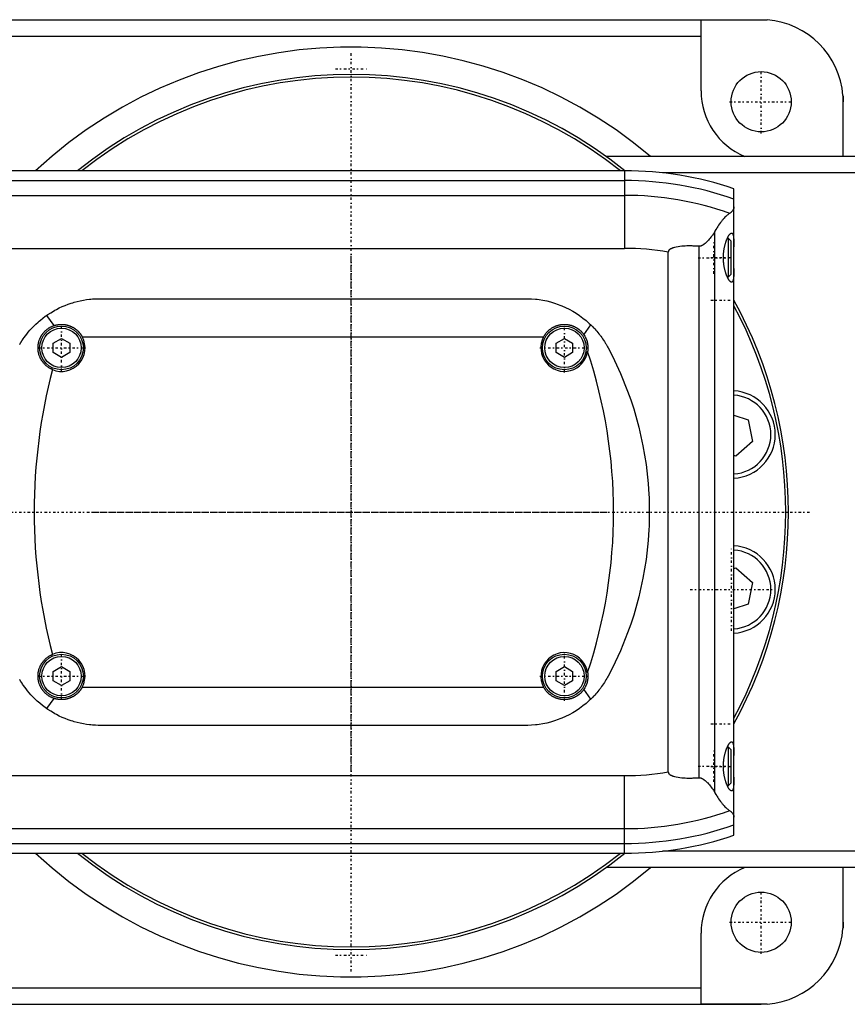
# Model space of a CAD drawing. Extents: x -602 to 168, y -90 to 90.
# Tile 5 of 6: x -61 to 91, y -90 to 90. Entities that reach past the tile are written whole.
import ezdxf

# ---------------------------------------------------------------- set-up
doc = ezdxf.new("R2010")
doc.units = 0
doc.linetypes.add('CENTER', pattern=[1.5, 0.45, -0.5, 0.05, -0.5])
doc.layers.add('AM_0', color=7, linetype='CONTINUOUS')
doc.layers.add('AM_7', color=7, linetype='CENTER')

msp = doc.modelspace()

# ---------------------------------------------------------------- linework, layer by layer
at = {"layer": 'AM_0', "color": 7, "linetype": 'CONTINUOUS'}
for p, q in [((-75, 90), (75, 90)), ((64, 89.96), (76.12, 89.96)), ((64, 77), (64, 89.96)), ((-64, 87), (64, 87)), ((89.96, 76.12), (89.96, 65)), ((90, 65), (90, 75)), ((125, 65), (46.64, 65)), ((50, 62.39), (-340, 62.39)), ((50, 62.39), (50, 48.19)), ((125, 62), (56.95, 62)), ((-340, 60.6), (50, 60.6)), ((-340, 57.89), (50, 57.89)), ((70, -59.1), (70, 59.1)), ((66.48, 51.17), (66.48, -51.17)), ((69, 50), (68.79, 50)), ((69.5, 49.5), (69, 50)), ((69, 43), (69, 50)), ((69.5, 43.5), (69.5, 49.5)), ((-340, 48.19), (50, 48.19)), ((58, -47.52), (58, 47.52)), ((63.58, 48.57), (63.58, -48.57)), ((69, 43), (69.5, 43.5)), ((68.79, 43), (69, 43)), ((-46, 39), (32, 39)), ((-55.72, 35.94), (-54.39, 34.07)), ((42.58, 32.38), (43.84, 34.2)), ((-54.5, 30.87), (-53, 31.73)), ((-54.5, 29.13), (-54.5, 30.87)), ((-53, 31.73), (-51.5, 30.87)), ((-51.5, 30.87), (-51.5, 29.13)), ((-49.19, 32), (35.19, 32)), ((37.5, 30.87), (39, 31.73)), ((37.5, 29.13), (37.5, 30.87)), ((39, 31.73), (40.5, 30.87)), ((40.5, 30.87), (40.5, 29.13)), ((-53, 28.27), (-54.5, 29.13)), ((-51.5, 29.13), (-53, 28.27)), ((39, 28.27), (37.5, 29.13)), ((40.5, 29.13), (39, 28.27)), ((70, 17.7), (72.6, 16.83)), ((72.6, 16.83), (73.41, 12.87)), ((73.41, 12.87), (70.38, 10.19)), ((70.38, 10.19), (70, 10.32)), ((70, -10.32), (70.38, -10.19)), ((70.38, -10.19), (73.41, -12.87)), ((73.41, -12.87), (72.6, -16.83)), ((72.6, -16.83), (70, -17.7)), ((-54.5, -29.13), (-53, -28.27)), ((-53, -28.27), (-51.5, -29.13)), ((37.5, -29.13), (39, -28.27)), ((39, -28.27), (40.5, -29.13)), ((-54.5, -30.87), (-54.5, -29.13)), ((-51.5, -29.13), (-51.5, -30.87)), ((37.5, -30.87), (37.5, -29.13)), ((40.5, -29.13), (40.5, -30.87)), ((-53, -31.73), (-54.5, -30.87)), ((-51.5, -30.87), (-53, -31.73)), ((-49.19, -32), (35.19, -32)), ((39, -31.73), (37.5, -30.87)), ((40.5, -30.87), (39, -31.73)), ((43.84, -34.2), (42.58, -32.38)), ((-54.39, -34.07), (-55.72, -35.94)), ((32, -39), (-46, -39)), ((69, -43), (68.79, -43)), ((69.5, -43.5), (69, -43)), ((69, -50), (69, -43)), ((69.5, -49.5), (69.5, -43.5)), ((-340, -48.19), (50, -48.19)), ((50, -62.39), (50, -48.19)), ((68.79, -50), (69, -50)), ((69, -50), (69.5, -49.5)), ((-340, -57.89), (50, -57.89)), ((-340, -60.6), (50, -60.6)), ((-340, -62.39), (50, -62.39)), ((125, -62), (56.95, -62)), ((125, -65), (46.64, -65)), ((89.96, -65), (89.96, -76.12)), ((90, -75), (90, -65)), ((64, -89.96), (64, -77)), ((-64, -87), (64, -87)), ((-75, -90), (75, -90)), ((76.12, -89.96), (64, -89.96))]:
    msp.add_line(p, q, dxfattribs=at)
for points in [[(75, 90, 0), (75.18, 90, 0), (75.56, 89.99, 0), (75.93, 89.97, 0), (76.12, 89.96, 0)], [(89.96, 76.12, 0), (89.97, 75.93, 0), (89.99, 75.56, 0), (90, 75.18, 0), (90, 75, 0)], [(69.24, 54.6, 0), (69.18, 54.57, 0), (69.06, 54.49, 0), (68.94, 54.39, 0), (68.87, 54.34, 0), (68.8, 54.28, 0), (68.66, 54.16, 0), (68.52, 54.02, 0), (68.37, 53.87, 0), (68.21, 53.71, 0), (68.05, 53.53, 0), (67.97, 53.43, 0), (67.89, 53.34, 0), (67.72, 53.13, 0), (67.56, 52.91, 0), (67.39, 52.68, 0), (67.22, 52.44, 0), (67.05, 52.18, 0), (66.97, 52.04, 0), (66.88, 51.91, 0), (66.72, 51.62, 0), (66.55, 51.33, 0), (66.48, 51.17, 0)], [(70, 55.78, 0), (70, 55.74, 0), (69.99, 55.66, 0), (69.99, 55.58, 0), (69.98, 55.55, 0), (69.97, 55.51, 0), (69.95, 55.44, 0), (69.93, 55.37, 0), (69.9, 55.3, 0), (69.87, 55.23, 0), (69.84, 55.16, 0), (69.82, 55.13, 0), (69.79, 55.1, 0), (69.75, 55.03, 0), (69.7, 54.97, 0), (69.64, 54.91, 0), (69.58, 54.85, 0), (69.51, 54.79, 0), (69.48, 54.76, 0), (69.44, 54.73, 0), (69.37, 54.68, 0), (69.28, 54.63, 0), (69.24, 54.6, 0)], [(66.48, 51.17, 0), (66.4, 51.06, 0), (66.26, 50.84, 0), (66.11, 50.63, 0), (66.03, 50.53, 0), (65.95, 50.43, 0), (65.8, 50.23, 0), (65.65, 50.04, 0), (65.49, 49.85, 0), (65.34, 49.68, 0), (65.19, 49.52, 0), (65.11, 49.44, 0), (65.03, 49.36, 0), (64.88, 49.22, 0), (64.74, 49.09, 0), (64.58, 48.96, 0), (64.49, 48.89, 0), (64.46, 48.88, 0), (64.43, 48.86, 0), (64.42, 48.85, 0), (64.41, 48.84, 0), (64.38, 48.82, 0), (64.35, 48.8, 0), (64.32, 48.78, 0), (64.29, 48.77, 0), (64.26, 48.75, 0), (64.25, 48.74, 0), (64.24, 48.73, 0), (64.21, 48.72, 0), (64.18, 48.7, 0), (64.16, 48.7, 0), (64.15, 48.69, 0), (64.12, 48.68, 0), (64.08, 48.66, 0), (64.07, 48.66, 0), (64.05, 48.65, 0), (64.02, 48.64, 0), (63.99, 48.63, 0), (63.96, 48.62, 0), (63.93, 48.61, 0), (63.9, 48.6, 0), (63.88, 48.59, 0), (63.86, 48.59, 0), (63.83, 48.58, 0), (63.8, 48.58, 0), (63.76, 48.57, 0), (63.73, 48.57, 0), (63.7, 48.57, 0), (63.68, 48.57, 0), (63.66, 48.57, 0), (63.63, 48.57, 0), (63.6, 48.57, 0), (63.58, 48.57, 0)], [(69.59, 42, 0), (69.58, 42, 0), (69.55, 42, 0), (69.52, 42.01, 0), (69.51, 42.02, 0), (69.49, 42.02, 0), (69.46, 42.04, 0), (69.43, 42.06, 0), (69.4, 42.08, 0), (69.37, 42.1, 0), (69.33, 42.13, 0), (69.32, 42.15, 0), (69.3, 42.17, 0), (69.26, 42.2, 0), (69.23, 42.25, 0), (69.19, 42.29, 0), (69.16, 42.34, 0), (69.12, 42.39, 0), (69.1, 42.42, 0), (69.08, 42.45, 0), (69.05, 42.51, 0), (69.01, 42.57, 0), (68.99, 42.6, 0), (68.97, 42.63, 0), (68.93, 42.7, 0), (68.9, 42.77, 0), (68.88, 42.81, 0), (68.86, 42.85, 0), (68.82, 42.92, 0), (68.78, 43, 0), (68.75, 43.09, 0), (68.71, 43.17, 0), (68.68, 43.26, 0), (68.66, 43.3, 0), (68.64, 43.34, 0), (68.61, 43.43, 0), (68.58, 43.53, 0), (68.54, 43.62, 0), (68.51, 43.73, 0), (68.48, 43.83, 0), (68.46, 43.88, 0), (68.45, 43.93, 0), (68.42, 44.04, 0), (68.39, 44.16, 0), (68.36, 44.27, 0), (68.33, 44.39, 0), (68.3, 44.51, 0), (68.29, 44.57, 0), (68.28, 44.63, 0), (68.25, 44.75, 0), (68.23, 44.87, 0), (68.21, 45, 0), (68.19, 45.13, 0), (68.17, 45.26, 0), (68.16, 45.32, 0), (68.15, 45.39, 0), (68.14, 45.52, 0), (68.13, 45.65, 0), (68.12, 45.78, 0), (68.11, 45.91, 0), (68.1, 46.04, 0), (68.1, 46.11, 0), (68.09, 46.17, 0), (68.09, 46.31, 0), (68.09, 46.44, 0), (68.09, 46.5, 0), (68.09, 46.56, 0), (68.09, 46.69, 0), (68.09, 46.83, 0), (68.1, 46.89, 0), (68.1, 46.96, 0), (68.11, 47.09, 0), (68.12, 47.22, 0), (68.13, 47.35, 0), (68.14, 47.48, 0), (68.15, 47.61, 0), (68.16, 47.68, 0), (68.17, 47.74, 0), (68.19, 47.87, 0), (68.21, 48, 0), (68.23, 48.13, 0), (68.25, 48.25, 0), (68.28, 48.37, 0), (68.29, 48.43, 0), (68.3, 48.49, 0), (68.33, 48.61, 0), (68.36, 48.73, 0), (68.39, 48.84, 0), (68.42, 48.96, 0), (68.45, 49.07, 0), (68.46, 49.12, 0), (68.48, 49.17, 0), (68.51, 49.27, 0), (68.54, 49.38, 0), (68.58, 49.47, 0), (68.61, 49.57, 0), (68.64, 49.66, 0), (68.66, 49.7, 0), (68.68, 49.74, 0), (68.71, 49.83, 0), (68.75, 49.91, 0), (68.78, 50, 0), (68.82, 50.08, 0), (68.86, 50.15, 0), (68.88, 50.19, 0), (68.9, 50.23, 0), (68.93, 50.3, 0), (68.97, 50.37, 0), (68.99, 50.4, 0), (69.01, 50.43, 0), (69.05, 50.49, 0), (69.08, 50.55, 0), (69.1, 50.58, 0), (69.12, 50.61, 0), (69.16, 50.66, 0), (69.19, 50.71, 0), (69.23, 50.75, 0), (69.26, 50.8, 0), (69.3, 50.83, 0), (69.32, 50.85, 0), (69.33, 50.87, 0), (69.37, 50.9, 0), (69.4, 50.92, 0), (69.43, 50.94, 0), (69.46, 50.96, 0), (69.49, 50.98, 0), (69.51, 50.98, 0), (69.52, 50.99, 0), (69.55, 51, 0), (69.58, 51, 0), (69.59, 51, 0)], [(69.59, 51, 0), (69.62, 51, 0), (69.67, 50.98, 0), (69.72, 50.95, 0), (69.74, 50.93, 0), (69.76, 50.9, 0), (69.8, 50.83, 0), (69.84, 50.75, 0), (69.87, 50.65, 0), (69.9, 50.53, 0), (69.92, 50.4, 0), (69.93, 50.32, 0), (69.94, 50.25, 0), (69.96, 50.08, 0), (69.97, 49.91, 0), (69.98, 49.73, 0), (69.99, 49.53, 0), (69.99, 49.33, 0), (70, 49.22, 0), (70, 49.1, 0), (70, 48.87, 0), (70, 48.62, 0), (70, 48.5, 0)], [(63.58, 48.57, 0), (63.41, 48.58, 0), (63.07, 48.6, 0), (62.74, 48.62, 0), (62.57, 48.62, 0), (62.4, 48.63, 0), (62.07, 48.63, 0), (61.74, 48.63, 0), (61.42, 48.63, 0), (61.1, 48.62, 0), (60.78, 48.6, 0), (60.62, 48.58, 0), (60.46, 48.57, 0), (60.14, 48.54, 0), (59.8, 48.49, 0), (59.46, 48.43, 0), (59.13, 48.35, 0), (58.95, 48.3, 0), (58.9, 48.28, 0), (58.85, 48.27, 0), (58.82, 48.26, 0), (58.8, 48.25, 0), (58.75, 48.23, 0), (58.69, 48.21, 0), (58.67, 48.2, 0), (58.64, 48.19, 0), (58.59, 48.16, 0), (58.54, 48.14, 0), (58.51, 48.13, 0), (58.49, 48.11, 0), (58.44, 48.09, 0), (58.39, 48.06, 0), (58.34, 48.03, 0), (58.3, 48, 0), (58.25, 47.97, 0), (58.23, 47.95, 0), (58.21, 47.93, 0), (58.19, 47.91, 0), (58.18, 47.9, 0), (58.17, 47.9, 0), (58.17, 47.89, 0), (58.17, 47.89, 0), (58.16, 47.88, 0), (58.15, 47.88, 0), (58.15, 47.87, 0), (58.14, 47.86, 0), (58.13, 47.86, 0), (58.13, 47.85, 0), (58.13, 47.85, 0), (58.12, 47.84, 0), (58.12, 47.83, 0), (58.11, 47.83, 0), (58.11, 47.82, 0), (58.1, 47.81, 0), (58.1, 47.81, 0), (58.09, 47.81, 0), (58.09, 47.8, 0), (58.08, 47.79, 0), (58.08, 47.78, 0), (58.07, 47.78, 0), (58.07, 47.77, 0), (58.07, 47.76, 0), (58.07, 47.76, 0), (58.06, 47.75, 0), (58.06, 47.74, 0), (58.05, 47.73, 0), (58.05, 47.73, 0), (58.04, 47.72, 0), (58.04, 47.71, 0), (58.04, 47.71, 0), (58.04, 47.7, 0), (58.03, 47.69, 0), (58.03, 47.69, 0), (58.03, 47.68, 0), (58.03, 47.67, 0), (58.02, 47.67, 0), (58.02, 47.66, 0), (58.02, 47.66, 0), (58.02, 47.65, 0), (58.02, 47.64, 0), (58.01, 47.63, 0), (58.01, 47.62, 0), (58.01, 47.61, 0), (58.01, 47.61, 0), (58.01, 47.6, 0), (58.01, 47.59, 0), (58, 47.58, 0), (58, 47.57, 0), (58, 47.57, 0), (58, 47.56, 0), (58, 47.55, 0), (58, 47.55, 0), (58, 47.54, 0), (58, 47.53, 0), (58, 47.52, 0)], [(70, 44.5, 0), (70, 44.38, 0), (70, 44.13, 0), (70, 43.9, 0), (70, 43.78, 0), (69.99, 43.67, 0), (69.99, 43.47, 0), (69.98, 43.27, 0), (69.97, 43.09, 0), (69.96, 42.92, 0), (69.94, 42.75, 0), (69.93, 42.68, 0), (69.92, 42.6, 0), (69.9, 42.47, 0), (69.87, 42.35, 0), (69.84, 42.25, 0), (69.8, 42.17, 0), (69.76, 42.1, 0), (69.74, 42.07, 0), (69.72, 42.05, 0), (69.67, 42.02, 0), (69.62, 42, 0), (69.59, 42, 0)], [(-55.72, 35.94, 0), (-55.48, 36.11, 0), (-54.98, 36.44, 0), (-54.46, 36.74, 0), (-54.2, 36.89, 0), (-53.94, 37.03, 0), (-53.41, 37.3, 0), (-52.88, 37.55, 0), (-52.33, 37.78, 0), (-51.78, 37.99, 0), (-51.23, 38.18, 0), (-50.95, 38.26, 0), (-50.68, 38.34, 0), (-50.12, 38.49, 0), (-49.56, 38.62, 0), (-49, 38.73, 0), (-48.45, 38.82, 0), (-47.89, 38.89, 0), (-47.62, 38.92, 0), (-47.34, 38.95, 0), (-46.8, 38.98, 0), (-46.27, 39, 0), (-46, 39, 0)], [(32, 39, 0), (32.33, 39, 0), (33, 38.97, 0), (33.69, 38.92, 0), (34.03, 38.88, 0), (34.38, 38.83, 0), (35.07, 38.72, 0), (35.77, 38.58, 0), (36.46, 38.4, 0), (37.16, 38.2, 0), (37.85, 37.96, 0), (38.19, 37.83, 0), (38.53, 37.7, 0), (39.21, 37.4, 0), (39.87, 37.07, 0), (40.52, 36.71, 0), (41.16, 36.32, 0), (41.78, 35.91, 0), (42.08, 35.69, 0), (42.38, 35.46, 0), (42.96, 34.99, 0), (43.55, 34.48, 0), (43.84, 34.2, 0)], [(-60.65, 30.62, 0), (-60.65, 30.62, 0), (-60.65, 30.62, 0), (-60.65, 30.63, 0), (-60.64, 30.63, 0), (-60.64, 30.64, 0), (-60.64, 30.65, 0), (-60.63, 30.66, 0), (-60.62, 30.68, 0), (-60.61, 30.7, 0), (-60.59, 30.72, 0), (-60.59, 30.73, 0), (-60.58, 30.74, 0), (-60.57, 30.76, 0), (-60.55, 30.79, 0), (-60.53, 30.82, 0), (-60.52, 30.85, 0), (-60.5, 30.88, 0), (-60.49, 30.9, 0), (-60.48, 30.91, 0), (-60.45, 30.95, 0), (-60.43, 30.98, 0), (-60.42, 31, 0), (-60.41, 31.02, 0), (-60.39, 31.06, 0), (-60.36, 31.09, 0), (-60.35, 31.11, 0), (-60.34, 31.13, 0), (-60.31, 31.17, 0), (-60.29, 31.21, 0), (-60.26, 31.26, 0), (-60.23, 31.3, 0), (-60.2, 31.34, 0), (-60.19, 31.36, 0), (-60.17, 31.39, 0), (-60.14, 31.43, 0), (-60.11, 31.48, 0), (-60.01, 31.64, 0), (-59.81, 31.91, 0), (-59.59, 32.21, 0), (-59.35, 32.53, 0), (-59.21, 32.7, 0), (-59.07, 32.87, 0), (-58.77, 33.22, 0), (-58.43, 33.59, 0), (-58.07, 33.97, 0), (-57.69, 34.35, 0), (-57.28, 34.72, 0), (-57.07, 34.9, 0), (-56.86, 35.08, 0), (-56.41, 35.44, 0), (-55.96, 35.78, 0), (-55.72, 35.94, 0)], [(-54.39, 34.07, 0), (-54.36, 34.08, 0), (-54.31, 34.1, 0), (-54.26, 34.11, 0), (-54.23, 34.12, 0), (-54.2, 34.13, 0), (-54.15, 34.14, 0), (-54.09, 34.16, 0), (-54.03, 34.17, 0), (-53.98, 34.19, 0), (-53.92, 34.2, 0), (-53.9, 34.21, 0), (-53.87, 34.21, 0), (-53.81, 34.22, 0), (-53.76, 34.23, 0), (-53.7, 34.24, 0), (-53.64, 34.25, 0), (-53.59, 34.26, 0), (-53.56, 34.26, 0), (-53.53, 34.27, 0), (-53.48, 34.27, 0), (-53.42, 34.28, 0), (-53.39, 34.28, 0), (-53.37, 34.28, 0), (-53.31, 34.29, 0), (-53.25, 34.29, 0), (-53.23, 34.29, 0), (-53.2, 34.3, 0), (-53.14, 34.3, 0), (-53.09, 34.3, 0), (-53.03, 34.3, 0), (-52.98, 34.3, 0), (-52.93, 34.3, 0), (-52.9, 34.3, 0), (-52.87, 34.3, 0), (-52.82, 34.3, 0), (-52.76, 34.29, 0), (-52.7, 34.29, 0), (-52.65, 34.29, 0), (-52.59, 34.28, 0), (-52.57, 34.28, 0), (-52.54, 34.28, 0), (-52.48, 34.27, 0), (-52.43, 34.26, 0), (-52.37, 34.25, 0), (-52.31, 34.25, 0), (-52.26, 34.24, 0), (-52.23, 34.23, 0), (-52.2, 34.23, 0), (-52.15, 34.21, 0), (-52.09, 34.2, 0), (-52.04, 34.19, 0), (-51.98, 34.18, 0), (-51.92, 34.16, 0), (-51.9, 34.16, 0), (-51.87, 34.15, 0), (-51.81, 34.13, 0), (-51.76, 34.12, 0), (-51.7, 34.1, 0), (-51.65, 34.08, 0), (-51.6, 34.06, 0), (-51.57, 34.05, 0), (-51.54, 34.05, 0), (-51.49, 34.03, 0), (-51.43, 34, 0), (-51.41, 33.99, 0), (-51.38, 33.98, 0), (-51.33, 33.96, 0), (-51.28, 33.94, 0), (-51.25, 33.93, 0), (-51.22, 33.92, 0), (-51.17, 33.89, 0), (-51.12, 33.87, 0), (-51.07, 33.84, 0), (-51.02, 33.82, 0), (-50.97, 33.79, 0), (-50.94, 33.77, 0), (-50.92, 33.76, 0), (-50.87, 33.73, 0), (-50.82, 33.7, 0), (-50.77, 33.68, 0), (-50.72, 33.65, 0), (-50.67, 33.61, 0), (-50.65, 33.6, 0), (-50.62, 33.58, 0), (-50.58, 33.55, 0), (-50.53, 33.52, 0), (-50.48, 33.49, 0), (-50.44, 33.45, 0), (-50.39, 33.42, 0), (-50.37, 33.4, 0), (-50.35, 33.39, 0), (-50.31, 33.35, 0), (-50.26, 33.32, 0), (-50.22, 33.28, 0), (-50.18, 33.24, 0), (-50.14, 33.21, 0), (-50.12, 33.19, 0), (-50.09, 33.17, 0), (-50.05, 33.13, 0), (-50.01, 33.09, 0), (-49.98, 33.06, 0), (-49.94, 33.02, 0), (-49.9, 32.98, 0), (-49.88, 32.96, 0), (-49.86, 32.94, 0), (-49.82, 32.9, 0), (-49.79, 32.86, 0), (-49.77, 32.84, 0), (-49.75, 32.82, 0), (-49.72, 32.77, 0), (-49.68, 32.73, 0), (-49.66, 32.71, 0), (-49.64, 32.69, 0), (-49.61, 32.64, 0), (-49.58, 32.6, 0), (-49.54, 32.56, 0), (-49.51, 32.51, 0), (-49.48, 32.46, 0), (-49.46, 32.44, 0), (-49.44, 32.42, 0), (-49.41, 32.37, 0), (-49.38, 32.32, 0), (-49.35, 32.27, 0), (-49.32, 32.22, 0), (-49.29, 32.18, 0), (-49.28, 32.15, 0), (-49.26, 32.13, 0), (-49.23, 32.08, 0), (-49.21, 32.03, 0), (-49.19, 32, 0)], [(35.19, 32, 0), (35.21, 32.04, 0), (35.25, 32.11, 0), (35.3, 32.18, 0), (35.32, 32.22, 0), (35.34, 32.25, 0), (35.38, 32.33, 0), (35.43, 32.4, 0), (35.48, 32.46, 0), (35.52, 32.53, 0), (35.57, 32.6, 0), (35.6, 32.63, 0), (35.62, 32.66, 0), (35.67, 32.73, 0), (35.73, 32.79, 0), (35.78, 32.85, 0), (35.83, 32.91, 0), (35.89, 32.97, 0), (35.92, 33, 0), (35.94, 33.03, 0), (36, 33.08, 0), (36.06, 33.14, 0), (36.09, 33.16, 0), (36.12, 33.19, 0), (36.18, 33.25, 0), (36.24, 33.3, 0), (36.27, 33.32, 0), (36.3, 33.35, 0), (36.37, 33.4, 0), (36.43, 33.45, 0), (36.5, 33.5, 0), (36.57, 33.55, 0), (36.64, 33.59, 0), (36.67, 33.62, 0), (36.71, 33.64, 0), (36.78, 33.68, 0), (36.85, 33.72, 0), (36.92, 33.77, 0), (37, 33.8, 0), (37.07, 33.84, 0), (37.11, 33.86, 0), (37.15, 33.88, 0), (37.22, 33.92, 0), (37.3, 33.95, 0), (37.38, 33.98, 0), (37.46, 34.01, 0), (37.53, 34.04, 0), (37.57, 34.06, 0), (37.61, 34.07, 0), (37.69, 34.1, 0), (37.77, 34.12, 0), (37.85, 34.14, 0), (37.93, 34.17, 0), (38.02, 34.19, 0), (38.06, 34.2, 0), (38.1, 34.2, 0), (38.18, 34.22, 0), (38.26, 34.24, 0), (38.34, 34.25, 0), (38.42, 34.26, 0), (38.51, 34.27, 0), (38.55, 34.28, 0), (38.59, 34.28, 0), (38.67, 34.29, 0), (38.75, 34.29, 0), (38.79, 34.29, 0), (38.83, 34.3, 0), (38.91, 34.3, 0), (38.99, 34.3, 0), (39.03, 34.3, 0), (39.07, 34.3, 0), (39.15, 34.3, 0), (39.23, 34.29, 0), (39.31, 34.29, 0), (39.39, 34.28, 0), (39.48, 34.27, 0), (39.52, 34.27, 0), (39.56, 34.26, 0), (39.64, 34.25, 0), (39.72, 34.24, 0), (39.8, 34.22, 0), (39.88, 34.21, 0), (39.97, 34.19, 0), (40.01, 34.18, 0), (40.05, 34.17, 0), (40.13, 34.15, 0), (40.21, 34.13, 0), (40.29, 34.1, 0), (40.37, 34.08, 0), (40.45, 34.05, 0), (40.49, 34.03, 0), (40.53, 34.02, 0), (40.61, 33.99, 0), (40.68, 33.96, 0), (40.76, 33.92, 0), (40.84, 33.89, 0), (40.91, 33.85, 0), (40.95, 33.83, 0), (40.99, 33.81, 0), (41.06, 33.77, 0), (41.13, 33.73, 0), (41.21, 33.69, 0), (41.28, 33.65, 0), (41.35, 33.6, 0), (41.38, 33.58, 0), (41.42, 33.56, 0), (41.48, 33.51, 0), (41.55, 33.46, 0), (41.58, 33.44, 0), (41.62, 33.41, 0), (41.68, 33.36, 0), (41.75, 33.31, 0), (41.78, 33.28, 0), (41.81, 33.26, 0), (41.87, 33.2, 0), (41.93, 33.15, 0), (41.99, 33.09, 0), (42.04, 33.04, 0), (42.1, 32.98, 0), (42.13, 32.95, 0), (42.15, 32.92, 0), (42.21, 32.86, 0), (42.26, 32.8, 0), (42.31, 32.74, 0), (42.36, 32.68, 0), (42.42, 32.61, 0), (42.44, 32.58, 0), (42.46, 32.55, 0), (42.51, 32.48, 0), (42.56, 32.41, 0), (42.58, 32.38, 0)], [(-54.66, 26.03, 0), (-54.7, 26.05, 0), (-54.79, 26.09, 0), (-54.88, 26.13, 0), (-54.92, 26.15, 0), (-54.97, 26.18, 0), (-55.05, 26.22, 0), (-55.14, 26.27, 0), (-55.22, 26.32, 0), (-55.31, 26.37, 0), (-55.39, 26.42, 0), (-55.43, 26.45, 0), (-55.47, 26.48, 0), (-55.55, 26.54, 0), (-55.63, 26.59, 0), (-55.7, 26.66, 0), (-55.78, 26.72, 0), (-55.85, 26.78, 0), (-55.89, 26.81, 0), (-55.92, 26.84, 0), (-55.99, 26.91, 0), (-56.06, 26.98, 0), (-56.09, 27.01, 0), (-56.13, 27.05, 0), (-56.19, 27.12, 0), (-56.26, 27.19, 0), (-56.29, 27.23, 0), (-56.32, 27.26, 0), (-56.38, 27.34, 0), (-56.44, 27.41, 0), (-56.49, 27.49, 0), (-56.55, 27.57, 0), (-56.6, 27.65, 0), (-56.63, 27.69, 0), (-56.65, 27.73, 0), (-56.7, 27.81, 0), (-56.75, 27.89, 0), (-56.79, 27.98, 0), (-56.84, 28.06, 0), (-56.88, 28.14, 0), (-56.9, 28.19, 0), (-56.92, 28.23, 0), (-56.96, 28.32, 0), (-56.99, 28.41, 0), (-57.03, 28.49, 0), (-57.06, 28.58, 0), (-57.09, 28.67, 0), (-57.1, 28.72, 0), (-57.12, 28.76, 0), (-57.15, 28.86, 0), (-57.17, 28.95, 0), (-57.19, 29.04, 0), (-57.21, 29.13, 0), (-57.23, 29.23, 0), (-57.24, 29.27, 0), (-57.25, 29.32, 0), (-57.26, 29.42, 0), (-57.27, 29.51, 0), (-57.28, 29.61, 0), (-57.29, 29.7, 0), (-57.3, 29.8, 0), (-57.3, 29.85, 0), (-57.3, 29.89, 0), (-57.3, 29.99, 0), (-57.3, 30.09, 0), (-57.3, 30.14, 0), (-57.3, 30.18, 0), (-57.29, 30.28, 0), (-57.28, 30.38, 0), (-57.28, 30.43, 0), (-57.27, 30.48, 0), (-57.26, 30.57, 0), (-57.25, 30.67, 0), (-57.23, 30.77, 0), (-57.21, 30.86, 0), (-57.19, 30.96, 0), (-57.18, 31.01, 0), (-57.17, 31.05, 0), (-57.14, 31.15, 0), (-57.12, 31.24, 0), (-57.09, 31.33, 0), (-57.06, 31.43, 0), (-57.02, 31.52, 0), (-57.01, 31.56, 0), (-56.99, 31.61, 0), (-56.95, 31.7, 0), (-56.91, 31.79, 0), (-56.87, 31.87, 0), (-56.83, 31.96, 0), (-56.78, 32.05, 0), (-56.76, 32.09, 0), (-56.73, 32.13, 0), (-56.68, 32.22, 0), (-56.63, 32.3, 0), (-56.58, 32.38, 0), (-56.53, 32.46, 0), (-56.47, 32.54, 0), (-56.44, 32.58, 0), (-56.41, 32.62, 0), (-56.35, 32.69, 0), (-56.29, 32.77, 0), (-56.23, 32.84, 0), (-56.17, 32.91, 0), (-56.1, 32.98, 0), (-56.07, 33.01, 0), (-56.03, 33.05, 0), (-55.97, 33.11, 0), (-55.9, 33.18, 0), (-55.86, 33.21, 0), (-55.82, 33.24, 0), (-55.75, 33.3, 0), (-55.68, 33.36, 0), (-55.64, 33.39, 0), (-55.6, 33.42, 0), (-55.53, 33.48, 0), (-55.45, 33.53, 0), (-55.37, 33.59, 0), (-55.29, 33.64, 0), (-55.21, 33.69, 0), (-55.17, 33.71, 0), (-55.13, 33.74, 0), (-55.05, 33.78, 0), (-54.96, 33.83, 0), (-54.88, 33.87, 0), (-54.79, 33.91, 0), (-54.7, 33.95, 0), (-54.66, 33.97, 0), (-54.62, 33.99, 0), (-54.53, 34.02, 0), (-54.44, 34.05, 0), (-54.39, 34.07, 0)], [(43.84, 34.2, 0), (43.95, 34.1, 0), (44.15, 33.89, 0), (44.35, 33.68, 0), (44.45, 33.58, 0), (44.55, 33.47, 0), (44.74, 33.26, 0), (44.93, 33.04, 0), (45.12, 32.82, 0), (45.3, 32.59, 0), (45.48, 32.36, 0), (45.57, 32.25, 0), (45.65, 32.13, 0), (45.82, 31.9, 0), (45.99, 31.66, 0), (46.15, 31.42, 0), (46.31, 31.17, 0), (46.47, 30.93, 0), (46.54, 30.8, 0), (46.62, 30.68, 0), (46.76, 30.43, 0), (46.91, 30.17, 0), (46.98, 30.04, 0)], [(42.58, 32.38, 0), (42.63, 32.3, 0), (42.72, 32.15, 0), (42.81, 32, 0), (42.85, 31.92, 0), (42.89, 31.84, 0), (42.96, 31.68, 0), (43.03, 31.51, 0), (43.08, 31.35, 0), (43.14, 31.18, 0), (43.18, 31.01, 0), (43.2, 30.92, 0), (43.22, 30.84, 0), (43.25, 30.66, 0), (43.27, 30.49, 0), (43.29, 30.31, 0), (43.3, 30.13, 0), (43.3, 29.96, 0), (43.3, 29.87, 0), (43.29, 29.78, 0), (43.28, 29.61, 0), (43.26, 29.43, 0), (43.25, 29.34, 0)], [(46.98, 30.04, 0), (47.78, 28.5, 0), (49.26, 25.34, 0), (50.56, 22.12, 0), (51.14, 20.48, 0), (51.68, 18.83, 0), (52.61, 15.49, 0), (53.37, 12.11, 0), (53.94, 8.69, 0), (54.32, 5.23, 0), (54.45, 3.2, 0), (54.48, 2.63, 0), (54.5, 2.05, 0), (54.51, 1.76, 0), (54.52, 1.47, 0), (54.53, 0.89, 0), (54.53, 0.31, 0), (54.53, 0.02, 0), (54.53, -0.27, 0), (54.53, -0.86, 0), (54.52, -1.44, 0), (54.51, -1.73, 0), (54.5, -2.02, 0), (54.48, -2.6, 0), (54.45, -3.18, 0), (54.32, -5.21, 0), (53.94, -8.67, 0), (53.37, -12.1, 0), (52.62, -15.49, 0), (51.68, -18.83, 0), (51.14, -20.48, 0), (50.56, -22.12, 0), (49.26, -25.35, 0), (47.78, -28.5, 0), (46.98, -30.04, 0)], [(-54.39, -34.07, 0), (-54.44, -34.05, 0), (-54.53, -34.02, 0), (-54.62, -33.99, 0), (-54.66, -33.97, 0), (-54.7, -33.95, 0), (-54.79, -33.91, 0), (-54.88, -33.87, 0), (-54.96, -33.83, 0), (-55.05, -33.78, 0), (-55.13, -33.74, 0), (-55.17, -33.71, 0), (-55.21, -33.69, 0), (-55.29, -33.64, 0), (-55.37, -33.59, 0), (-55.45, -33.53, 0), (-55.53, -33.48, 0), (-55.6, -33.42, 0), (-55.64, -33.39, 0), (-55.68, -33.36, 0), (-55.75, -33.3, 0), (-55.82, -33.24, 0), (-55.86, -33.21, 0), (-55.9, -33.18, 0), (-55.96, -33.11, 0), (-56.03, -33.05, 0), (-56.07, -33.01, 0), (-56.1, -32.98, 0), (-56.17, -32.91, 0), (-56.23, -32.84, 0), (-56.29, -32.77, 0), (-56.35, -32.69, 0), (-56.41, -32.62, 0), (-56.44, -32.58, 0), (-56.47, -32.54, 0), (-56.53, -32.46, 0), (-56.58, -32.38, 0), (-56.63, -32.3, 0), (-56.69, -32.22, 0), (-56.73, -32.13, 0), (-56.76, -32.09, 0), (-56.78, -32.05, 0), (-56.83, -31.96, 0), (-56.87, -31.87, 0), (-56.91, -31.79, 0), (-56.95, -31.7, 0), (-56.99, -31.61, 0), (-57.01, -31.56, 0), (-57.02, -31.52, 0), (-57.06, -31.43, 0), (-57.09, -31.33, 0), (-57.12, -31.24, 0), (-57.14, -31.14, 0), (-57.17, -31.05, 0), (-57.18, -31, 0), (-57.19, -30.95, 0), (-57.21, -30.86, 0), (-57.23, -30.76, 0), (-57.25, -30.67, 0), (-57.26, -30.57, 0), (-57.27, -30.47, 0), (-57.28, -30.43, 0), (-57.28, -30.38, 0), (-57.29, -30.28, 0), (-57.3, -30.18, 0), (-57.3, -30.14, 0), (-57.3, -30.09, 0), (-57.3, -29.99, 0), (-57.3, -29.9, 0), (-57.3, -29.85, 0), (-57.3, -29.8, 0), (-57.29, -29.7, 0), (-57.28, -29.61, 0), (-57.27, -29.51, 0), (-57.26, -29.42, 0), (-57.25, -29.32, 0), (-57.24, -29.27, 0), (-57.23, -29.23, 0), (-57.21, -29.13, 0), (-57.19, -29.04, 0), (-57.17, -28.95, 0), (-57.14, -28.86, 0), (-57.12, -28.76, 0), (-57.1, -28.72, 0), (-57.09, -28.67, 0), (-57.06, -28.58, 0), (-57.03, -28.49, 0), (-56.99, -28.41, 0), (-56.96, -28.32, 0), (-56.92, -28.23, 0), (-56.9, -28.19, 0), (-56.88, -28.14, 0), (-56.84, -28.06, 0), (-56.79, -27.98, 0), (-56.75, -27.89, 0), (-56.7, -27.81, 0), (-56.65, -27.73, 0), (-56.63, -27.69, 0), (-56.6, -27.65, 0), (-56.55, -27.57, 0), (-56.49, -27.49, 0), (-56.44, -27.41, 0), (-56.38, -27.34, 0), (-56.32, -27.26, 0), (-56.29, -27.23, 0), (-56.26, -27.19, 0), (-56.19, -27.12, 0), (-56.13, -27.05, 0), (-56.09, -27.01, 0), (-56.06, -26.98, 0), (-55.99, -26.91, 0), (-55.92, -26.84, 0), (-55.89, -26.81, 0), (-55.85, -26.78, 0), (-55.78, -26.72, 0), (-55.7, -26.65, 0), (-55.63, -26.59, 0), (-55.55, -26.54, 0), (-55.47, -26.48, 0), (-55.43, -26.45, 0), (-55.39, -26.42, 0), (-55.31, -26.37, 0), (-55.22, -26.32, 0), (-55.14, -26.27, 0), (-55.05, -26.22, 0), (-54.97, -26.18, 0), (-54.92, -26.15, 0), (-54.88, -26.13, 0), (-54.79, -26.09, 0), (-54.7, -26.05, 0), (-54.66, -26.03, 0)], [(43.25, -29.34, 0), (43.26, -29.43, 0), (43.28, -29.61, 0), (43.29, -29.78, 0), (43.3, -29.87, 0), (43.3, -29.96, 0), (43.3, -30.13, 0), (43.29, -30.31, 0), (43.27, -30.49, 0), (43.25, -30.66, 0), (43.22, -30.83, 0), (43.2, -30.92, 0), (43.18, -31.01, 0), (43.14, -31.18, 0), (43.08, -31.35, 0), (43.03, -31.51, 0), (42.96, -31.68, 0), (42.89, -31.84, 0), (42.85, -31.92, 0), (42.81, -32, 0), (42.72, -32.15, 0), (42.63, -32.3, 0), (42.58, -32.38, 0)], [(46.98, -30.04, 0), (46.91, -30.17, 0), (46.76, -30.43, 0), (46.61, -30.68, 0), (46.54, -30.81, 0), (46.46, -30.94, 0), (46.31, -31.18, 0), (46.15, -31.43, 0), (45.98, -31.67, 0), (45.81, -31.91, 0), (45.64, -32.14, 0), (45.56, -32.26, 0), (45.47, -32.37, 0), (45.29, -32.6, 0), (45.11, -32.82, 0), (44.92, -33.05, 0), (44.73, -33.26, 0), (44.54, -33.48, 0), (44.44, -33.58, 0), (44.35, -33.69, 0), (44.15, -33.89, 0), (43.94, -34.1, 0), (43.84, -34.2, 0)], [(-55.72, -35.94, 0), (-55.99, -35.76, 0), (-56.5, -35.37, 0), (-56.99, -34.97, 0), (-57.22, -34.77, 0), (-57.44, -34.57, 0), (-57.86, -34.18, 0), (-58.25, -33.78, 0), (-58.61, -33.4, 0), (-58.93, -33.03, 0), (-59.22, -32.68, 0), (-59.36, -32.52, 0), (-59.48, -32.35, 0), (-59.72, -32.04, 0), (-59.93, -31.74, 0), (-60.12, -31.47, 0), (-60.22, -31.32, 0), (-60.25, -31.28, 0), (-60.27, -31.24, 0), (-60.28, -31.22, 0), (-60.3, -31.2, 0), (-60.32, -31.16, 0), (-60.34, -31.12, 0), (-60.37, -31.09, 0), (-60.39, -31.05, 0), (-60.41, -31.02, 0), (-60.42, -31, 0), (-60.43, -30.99, 0), (-60.45, -30.96, 0), (-60.47, -30.93, 0), (-60.48, -30.91, 0), (-60.48, -30.9, 0), (-60.5, -30.87, 0), (-60.52, -30.84, 0), (-60.53, -30.83, 0), (-60.53, -30.82, 0), (-60.55, -30.79, 0), (-60.56, -30.77, 0), (-60.58, -30.75, 0), (-60.59, -30.73, 0), (-60.6, -30.71, 0), (-60.6, -30.7, 0), (-60.61, -30.69, 0), (-60.62, -30.68, 0), (-60.63, -30.66, 0), (-60.63, -30.65, 0), (-60.64, -30.64, 0), (-60.64, -30.63, 0), (-60.65, -30.63, 0), (-60.65, -30.63, 0), (-60.65, -30.62, 0), (-60.65, -30.62, 0), (-60.65, -30.62, 0)], [(-49.19, -32, 0), (-49.21, -32.03, 0), (-49.23, -32.08, 0), (-49.26, -32.13, 0), (-49.28, -32.15, 0), (-49.29, -32.18, 0), (-49.32, -32.22, 0), (-49.35, -32.27, 0), (-49.38, -32.32, 0), (-49.41, -32.37, 0), (-49.44, -32.42, 0), (-49.46, -32.44, 0), (-49.48, -32.46, 0), (-49.51, -32.51, 0), (-49.54, -32.56, 0), (-49.58, -32.6, 0), (-49.61, -32.64, 0), (-49.64, -32.69, 0), (-49.66, -32.71, 0), (-49.68, -32.73, 0), (-49.72, -32.77, 0), (-49.75, -32.82, 0), (-49.77, -32.84, 0), (-49.79, -32.86, 0), (-49.82, -32.9, 0), (-49.86, -32.94, 0), (-49.88, -32.96, 0), (-49.9, -32.98, 0), (-49.94, -33.02, 0), (-49.98, -33.06, 0), (-50.01, -33.09, 0), (-50.05, -33.13, 0), (-50.09, -33.17, 0), (-50.12, -33.19, 0), (-50.14, -33.21, 0), (-50.18, -33.24, 0), (-50.22, -33.28, 0), (-50.26, -33.32, 0), (-50.31, -33.35, 0), (-50.35, -33.39, 0), (-50.37, -33.4, 0), (-50.39, -33.42, 0), (-50.44, -33.45, 0), (-50.48, -33.49, 0), (-50.53, -33.52, 0), (-50.58, -33.55, 0), (-50.62, -33.58, 0), (-50.65, -33.6, 0), (-50.67, -33.61, 0), (-50.72, -33.65, 0), (-50.77, -33.68, 0), (-50.82, -33.7, 0), (-50.87, -33.73, 0), (-50.92, -33.76, 0), (-50.94, -33.77, 0), (-50.97, -33.79, 0), (-51.02, -33.82, 0), (-51.07, -33.84, 0), (-51.12, -33.87, 0), (-51.17, -33.89, 0), (-51.22, -33.92, 0), (-51.25, -33.93, 0), (-51.28, -33.94, 0), (-51.33, -33.96, 0), (-51.38, -33.98, 0), (-51.41, -33.99, 0), (-51.43, -34, 0), (-51.49, -34.03, 0), (-51.54, -34.05, 0), (-51.57, -34.05, 0), (-51.6, -34.06, 0), (-51.65, -34.08, 0), (-51.7, -34.1, 0), (-51.76, -34.12, 0), (-51.81, -34.13, 0), (-51.87, -34.15, 0), (-51.9, -34.16, 0), (-51.92, -34.16, 0), (-51.98, -34.18, 0), (-52.04, -34.19, 0), (-52.09, -34.2, 0), (-52.15, -34.21, 0), (-52.2, -34.23, 0), (-52.23, -34.23, 0), (-52.26, -34.24, 0), (-52.31, -34.25, 0), (-52.37, -34.25, 0), (-52.43, -34.26, 0), (-52.48, -34.27, 0), (-52.54, -34.28, 0), (-52.57, -34.28, 0), (-52.59, -34.28, 0), (-52.65, -34.29, 0), (-52.7, -34.29, 0), (-52.76, -34.29, 0), (-52.82, -34.3, 0), (-52.87, -34.3, 0), (-52.9, -34.3, 0), (-52.93, -34.3, 0), (-52.98, -34.3, 0), (-53.03, -34.3, 0), (-53.09, -34.3, 0), (-53.14, -34.3, 0), (-53.2, -34.3, 0), (-53.23, -34.29, 0), (-53.25, -34.29, 0), (-53.31, -34.29, 0), (-53.37, -34.28, 0), (-53.39, -34.28, 0), (-53.42, -34.28, 0), (-53.48, -34.27, 0), (-53.53, -34.27, 0), (-53.56, -34.26, 0), (-53.59, -34.26, 0), (-53.64, -34.25, 0), (-53.7, -34.24, 0), (-53.76, -34.23, 0), (-53.81, -34.22, 0), (-53.87, -34.21, 0), (-53.9, -34.21, 0), (-53.92, -34.2, 0), (-53.98, -34.19, 0), (-54.03, -34.17, 0), (-54.09, -34.16, 0), (-54.15, -34.14, 0), (-54.2, -34.13, 0), (-54.23, -34.12, 0), (-54.26, -34.11, 0), (-54.31, -34.1, 0), (-54.36, -34.08, 0), (-54.39, -34.07, 0)], [(42.58, -32.38, 0), (42.56, -32.41, 0), (42.51, -32.48, 0), (42.46, -32.55, 0), (42.44, -32.58, 0), (42.42, -32.61, 0), (42.36, -32.68, 0), (42.31, -32.74, 0), (42.26, -32.8, 0), (42.21, -32.86, 0), (42.15, -32.92, 0), (42.13, -32.95, 0), (42.1, -32.98, 0), (42.04, -33.04, 0), (41.99, -33.09, 0), (41.93, -33.15, 0), (41.87, -33.2, 0), (41.81, -33.26, 0), (41.78, -33.28, 0), (41.75, -33.31, 0), (41.68, -33.36, 0), (41.62, -33.41, 0), (41.58, -33.44, 0), (41.55, -33.46, 0), (41.48, -33.51, 0), (41.42, -33.56, 0), (41.38, -33.58, 0), (41.35, -33.6, 0), (41.28, -33.65, 0), (41.21, -33.69, 0), (41.13, -33.73, 0), (41.06, -33.77, 0), (40.99, -33.81, 0), (40.95, -33.83, 0), (40.91, -33.85, 0), (40.84, -33.89, 0), (40.76, -33.92, 0), (40.68, -33.96, 0), (40.61, -33.99, 0), (40.53, -34.02, 0), (40.49, -34.03, 0), (40.45, -34.05, 0), (40.37, -34.08, 0), (40.29, -34.1, 0), (40.21, -34.13, 0), (40.13, -34.15, 0), (40.05, -34.17, 0), (40.01, -34.18, 0), (39.97, -34.19, 0), (39.88, -34.21, 0), (39.8, -34.22, 0), (39.72, -34.24, 0), (39.64, -34.25, 0), (39.56, -34.26, 0), (39.52, -34.27, 0), (39.48, -34.27, 0), (39.39, -34.28, 0), (39.31, -34.29, 0), (39.23, -34.29, 0), (39.15, -34.3, 0), (39.07, -34.3, 0), (39.03, -34.3, 0), (38.99, -34.3, 0), (38.91, -34.3, 0), (38.83, -34.3, 0), (38.79, -34.29, 0), (38.75, -34.29, 0), (38.67, -34.29, 0), (38.59, -34.28, 0), (38.55, -34.28, 0), (38.51, -34.27, 0), (38.42, -34.26, 0), (38.34, -34.25, 0), (38.26, -34.24, 0), (38.18, -34.22, 0), (38.1, -34.2, 0), (38.06, -34.2, 0), (38.02, -34.19, 0), (37.93, -34.17, 0), (37.85, -34.14, 0), (37.77, -34.12, 0), (37.69, -34.1, 0), (37.61, -34.07, 0), (37.57, -34.06, 0), (37.53, -34.04, 0), (37.46, -34.01, 0), (37.38, -33.98, 0), (37.3, -33.95, 0), (37.22, -33.92, 0), (37.15, -33.88, 0), (37.11, -33.86, 0), (37.07, -33.84, 0), (37, -33.8, 0), (36.92, -33.77, 0), (36.85, -33.72, 0), (36.78, -33.68, 0), (36.71, -33.64, 0), (36.67, -33.62, 0), (36.64, -33.59, 0), (36.57, -33.55, 0), (36.5, -33.5, 0), (36.43, -33.45, 0), (36.37, -33.4, 0), (36.3, -33.35, 0), (36.27, -33.32, 0), (36.24, -33.3, 0), (36.18, -33.25, 0), (36.12, -33.19, 0), (36.09, -33.16, 0), (36.06, -33.14, 0), (36, -33.08, 0), (35.94, -33.03, 0), (35.92, -33, 0), (35.89, -32.97, 0), (35.83, -32.91, 0), (35.78, -32.85, 0), (35.73, -32.79, 0), (35.67, -32.73, 0), (35.62, -32.66, 0), (35.6, -32.63, 0), (35.57, -32.6, 0), (35.52, -32.53, 0), (35.48, -32.46, 0), (35.43, -32.4, 0), (35.38, -32.33, 0), (35.34, -32.25, 0), (35.32, -32.22, 0), (35.3, -32.18, 0), (35.25, -32.11, 0), (35.21, -32.04, 0), (35.19, -32, 0)], [(43.84, -34.2, 0), (43.55, -34.48, 0), (42.96, -34.99, 0), (42.38, -35.46, 0), (42.08, -35.69, 0), (41.78, -35.91, 0), (41.16, -36.32, 0), (40.52, -36.71, 0), (39.87, -37.07, 0), (39.21, -37.4, 0), (38.53, -37.7, 0), (38.19, -37.83, 0), (37.85, -37.96, 0), (37.16, -38.2, 0), (36.46, -38.4, 0), (35.77, -38.58, 0), (35.07, -38.72, 0), (34.38, -38.83, 0), (34.03, -38.88, 0), (33.69, -38.92, 0), (33, -38.97, 0), (32.33, -39, 0), (32, -39, 0)], [(-46, -39, 0), (-46.27, -39, 0), (-46.8, -38.98, 0), (-47.34, -38.95, 0), (-47.62, -38.92, 0), (-47.89, -38.89, 0), (-48.45, -38.82, 0), (-49, -38.73, 0), (-49.56, -38.62, 0), (-50.12, -38.49, 0), (-50.68, -38.34, 0), (-50.95, -38.26, 0), (-51.23, -38.18, 0), (-51.78, -37.99, 0), (-52.33, -37.78, 0), (-52.88, -37.55, 0), (-53.41, -37.3, 0), (-53.94, -37.03, 0), (-54.2, -36.89, 0), (-54.46, -36.74, 0), (-54.98, -36.44, 0), (-55.48, -36.11, 0), (-55.72, -35.94, 0)], [(69.59, -51, 0), (69.58, -51, 0), (69.55, -51, 0), (69.52, -50.99, 0), (69.51, -50.98, 0), (69.49, -50.98, 0), (69.46, -50.96, 0), (69.43, -50.94, 0), (69.4, -50.92, 0), (69.37, -50.9, 0), (69.33, -50.87, 0), (69.32, -50.85, 0), (69.3, -50.83, 0), (69.26, -50.8, 0), (69.23, -50.75, 0), (69.19, -50.71, 0), (69.16, -50.66, 0), (69.12, -50.61, 0), (69.1, -50.58, 0), (69.08, -50.55, 0), (69.05, -50.49, 0), (69.01, -50.43, 0), (68.99, -50.4, 0), (68.97, -50.37, 0), (68.93, -50.3, 0), (68.9, -50.23, 0), (68.88, -50.19, 0), (68.86, -50.15, 0), (68.82, -50.08, 0), (68.78, -50, 0), (68.75, -49.91, 0), (68.71, -49.83, 0), (68.68, -49.74, 0), (68.66, -49.7, 0), (68.64, -49.66, 0), (68.61, -49.57, 0), (68.58, -49.47, 0), (68.54, -49.38, 0), (68.51, -49.27, 0), (68.48, -49.17, 0), (68.46, -49.12, 0), (68.45, -49.07, 0), (68.42, -48.96, 0), (68.39, -48.84, 0), (68.36, -48.73, 0), (68.33, -48.61, 0), (68.3, -48.49, 0), (68.29, -48.43, 0), (68.28, -48.37, 0), (68.25, -48.25, 0), (68.23, -48.13, 0), (68.21, -48, 0), (68.19, -47.87, 0), (68.17, -47.74, 0), (68.16, -47.68, 0), (68.15, -47.61, 0), (68.14, -47.48, 0), (68.13, -47.35, 0), (68.12, -47.22, 0), (68.11, -47.09, 0), (68.1, -46.96, 0), (68.1, -46.89, 0), (68.09, -46.83, 0), (68.09, -46.69, 0), (68.09, -46.56, 0), (68.09, -46.5, 0), (68.09, -46.44, 0), (68.09, -46.31, 0), (68.09, -46.17, 0), (68.1, -46.11, 0), (68.1, -46.04, 0), (68.11, -45.91, 0), (68.12, -45.78, 0), (68.13, -45.65, 0), (68.14, -45.52, 0), (68.15, -45.39, 0), (68.16, -45.32, 0), (68.17, -45.26, 0), (68.19, -45.13, 0), (68.21, -45, 0), (68.23, -44.87, 0), (68.25, -44.75, 0), (68.28, -44.63, 0), (68.29, -44.57, 0), (68.3, -44.51, 0), (68.33, -44.39, 0), (68.36, -44.27, 0), (68.39, -44.16, 0), (68.42, -44.04, 0), (68.45, -43.93, 0), (68.46, -43.88, 0), (68.48, -43.83, 0), (68.51, -43.73, 0), (68.54, -43.62, 0), (68.58, -43.53, 0), (68.61, -43.43, 0), (68.64, -43.34, 0), (68.66, -43.3, 0), (68.68, -43.26, 0), (68.71, -43.17, 0), (68.75, -43.09, 0), (68.78, -43, 0), (68.82, -42.92, 0), (68.86, -42.85, 0), (68.88, -42.81, 0), (68.9, -42.77, 0), (68.93, -42.7, 0), (68.97, -42.63, 0), (68.99, -42.6, 0), (69.01, -42.57, 0), (69.05, -42.51, 0), (69.08, -42.45, 0), (69.1, -42.42, 0), (69.12, -42.39, 0), (69.16, -42.34, 0), (69.19, -42.29, 0), (69.23, -42.25, 0), (69.26, -42.2, 0), (69.3, -42.17, 0), (69.32, -42.15, 0), (69.33, -42.13, 0), (69.37, -42.1, 0), (69.4, -42.08, 0), (69.43, -42.06, 0), (69.46, -42.04, 0), (69.49, -42.02, 0), (69.51, -42.02, 0), (69.52, -42.01, 0), (69.55, -42, 0), (69.58, -42, 0), (69.59, -42, 0)], [(69.59, -42, 0), (69.62, -42, 0), (69.67, -42.02, 0), (69.72, -42.05, 0), (69.74, -42.07, 0), (69.76, -42.1, 0), (69.8, -42.17, 0), (69.84, -42.25, 0), (69.87, -42.35, 0), (69.9, -42.47, 0), (69.92, -42.6, 0), (69.93, -42.68, 0), (69.94, -42.75, 0), (69.96, -42.92, 0), (69.97, -43.09, 0), (69.98, -43.27, 0), (69.99, -43.47, 0), (69.99, -43.67, 0), (70, -43.78, 0), (70, -43.9, 0), (70, -44.13, 0), (70, -44.38, 0), (70, -44.5, 0)], [(58, -47.52, 0), (58, -47.53, 0), (58, -47.54, 0), (58, -47.55, 0), (58, -47.55, 0), (58, -47.56, 0), (58, -47.57, 0), (58, -47.57, 0), (58, -47.58, 0), (58.01, -47.59, 0), (58.01, -47.6, 0), (58.01, -47.61, 0), (58.01, -47.61, 0), (58.01, -47.62, 0), (58.01, -47.63, 0), (58.02, -47.64, 0), (58.02, -47.65, 0), (58.02, -47.66, 0), (58.02, -47.66, 0), (58.02, -47.67, 0), (58.03, -47.67, 0), (58.03, -47.68, 0), (58.03, -47.69, 0), (58.03, -47.69, 0), (58.04, -47.7, 0), (58.04, -47.71, 0), (58.04, -47.71, 0), (58.04, -47.72, 0), (58.05, -47.73, 0), (58.05, -47.73, 0), (58.06, -47.74, 0), (58.06, -47.75, 0), (58.07, -47.76, 0), (58.07, -47.76, 0), (58.07, -47.77, 0), (58.07, -47.78, 0), (58.08, -47.78, 0), (58.08, -47.79, 0), (58.09, -47.8, 0), (58.09, -47.81, 0), (58.1, -47.81, 0), (58.1, -47.81, 0), (58.11, -47.82, 0), (58.11, -47.83, 0), (58.12, -47.83, 0), (58.12, -47.84, 0), (58.13, -47.85, 0), (58.13, -47.85, 0), (58.13, -47.86, 0), (58.14, -47.86, 0), (58.15, -47.87, 0), (58.17, -47.89, 0), (58.21, -47.93, 0), (58.23, -47.95, 0), (58.25, -47.97, 0), (58.3, -48, 0), (58.34, -48.03, 0), (58.39, -48.06, 0), (58.44, -48.09, 0), (58.49, -48.11, 0), (58.51, -48.13, 0), (58.54, -48.14, 0), (58.59, -48.16, 0), (58.64, -48.19, 0), (58.67, -48.2, 0), (58.69, -48.21, 0), (58.75, -48.23, 0), (58.8, -48.25, 0), (58.82, -48.26, 0), (58.85, -48.27, 0), (58.9, -48.28, 0), (58.95, -48.3, 0), (59.13, -48.35, 0), (59.46, -48.43, 0), (59.8, -48.49, 0), (60.14, -48.54, 0), (60.46, -48.57, 0), (60.62, -48.58, 0), (60.78, -48.6, 0), (61.1, -48.62, 0), (61.42, -48.63, 0), (61.74, -48.63, 0), (62.07, -48.63, 0), (62.4, -48.63, 0), (62.57, -48.62, 0), (62.74, -48.62, 0), (63.07, -48.6, 0), (63.41, -48.58, 0), (63.58, -48.57, 0)], [(63.58, -48.57, 0), (63.6, -48.57, 0), (63.63, -48.57, 0), (63.67, -48.57, 0), (63.68, -48.57, 0), (63.7, -48.57, 0), (63.73, -48.57, 0), (63.76, -48.57, 0), (63.8, -48.58, 0), (63.83, -48.58, 0), (63.86, -48.59, 0), (63.88, -48.59, 0), (63.9, -48.6, 0), (63.93, -48.61, 0), (63.96, -48.62, 0), (63.99, -48.63, 0), (64.02, -48.64, 0), (64.06, -48.65, 0), (64.07, -48.66, 0), (64.09, -48.66, 0), (64.12, -48.68, 0), (64.15, -48.69, 0), (64.16, -48.7, 0), (64.18, -48.71, 0), (64.21, -48.72, 0), (64.24, -48.74, 0), (64.25, -48.74, 0), (64.27, -48.75, 0), (64.3, -48.77, 0), (64.32, -48.79, 0), (64.35, -48.8, 0), (64.38, -48.82, 0), (64.41, -48.84, 0), (64.42, -48.85, 0), (64.44, -48.86, 0), (64.47, -48.88, 0), (64.49, -48.9, 0), (64.59, -48.97, 0), (64.74, -49.1, 0), (64.9, -49.23, 0), (65.05, -49.38, 0), (65.13, -49.46, 0), (65.21, -49.54, 0), (65.37, -49.71, 0), (65.53, -49.9, 0), (65.69, -50.09, 0), (65.84, -50.28, 0), (66, -50.48, 0), (66.07, -50.58, 0), (66.14, -50.68, 0), (66.28, -50.88, 0), (66.41, -51.07, 0), (66.48, -51.17, 0)], [(70, -48.5, 0), (70, -48.62, 0), (70, -48.87, 0), (70, -49.1, 0), (70, -49.22, 0), (69.99, -49.33, 0), (69.99, -49.53, 0), (69.98, -49.73, 0), (69.97, -49.91, 0), (69.96, -50.08, 0), (69.94, -50.25, 0), (69.93, -50.32, 0), (69.92, -50.4, 0), (69.9, -50.53, 0), (69.87, -50.65, 0), (69.84, -50.75, 0), (69.8, -50.83, 0), (69.76, -50.9, 0), (69.74, -50.93, 0), (69.72, -50.95, 0), (69.67, -50.98, 0), (69.62, -51, 0), (69.59, -51, 0)], [(66.48, -51.17, 0), (66.55, -51.33, 0), (66.72, -51.62, 0), (66.88, -51.91, 0), (66.97, -52.04, 0), (67.05, -52.18, 0), (67.22, -52.44, 0), (67.39, -52.68, 0), (67.56, -52.91, 0), (67.72, -53.13, 0), (67.89, -53.34, 0), (67.97, -53.44, 0), (68.05, -53.53, 0), (68.21, -53.71, 0), (68.37, -53.87, 0), (68.52, -54.02, 0), (68.66, -54.16, 0), (68.8, -54.28, 0), (68.87, -54.34, 0), (68.94, -54.39, 0), (69.06, -54.49, 0), (69.18, -54.57, 0), (69.24, -54.6, 0)], [(69.24, -54.6, 0), (69.28, -54.63, 0), (69.37, -54.68, 0), (69.44, -54.73, 0), (69.48, -54.76, 0), (69.51, -54.79, 0), (69.58, -54.85, 0), (69.64, -54.91, 0), (69.7, -54.97, 0), (69.75, -55.03, 0), (69.79, -55.1, 0), (69.82, -55.13, 0), (69.84, -55.16, 0), (69.87, -55.23, 0), (69.9, -55.3, 0), (69.93, -55.37, 0), (69.95, -55.44, 0), (69.97, -55.51, 0), (69.98, -55.55, 0), (69.99, -55.58, 0), (69.99, -55.66, 0), (70, -55.74, 0), (70, -55.78, 0)], [(90, -75, 0), (90, -75.18, 0), (89.99, -75.56, 0), (89.97, -75.93, 0), (89.96, -76.12, 0)], [(76.12, -89.96, 0), (75.93, -89.97, 0), (75.56, -89.99, 0), (75.18, -90, 0), (75, -90, 0)]]:
    msp.add_polyline3d(points, dxfattribs=at)
for centre, radius in [((75, 75), 5.5), ((-53, 30), 4), ((-53, 30), 3.6), ((39, 30), 4), ((39, 30), 3.6), ((-53, -30), 4), ((-53, -30), 3.6), ((39, -30), 4), ((39, -30), 3.6), ((75, -75), 5.5)]:
    msp.add_circle(centre, radius, dxfattribs=at)
for centre, radius, start, end in [((75, 75), 15, 4.2866, 85.7134), ((0, 0), 85, 49.8808, 132.7792), ((0, 0), 80, 51.2468, 128.7532), ((0, 0), 79.5, 51.698, 128.302), ((77, 77), 13, 180, 247.3801), ((50, 0), 62.39, 71.3023, 90), ((50, 0), 60.6, 70.7279, 90), ((50, 0), 57.89, 70.5884, 90), ((50, 0), 48.19, 80.4445, 90), ((0, 0), 80, 331.045, 28.955), ((0, 0), 79.5, 331.7031, 28.2969), ((-53, 30), 4.3, 247.3468, 27.7177), ((39, 30), 4.3, 152.2823, 351.2132), ((-45, 0), 93, 341.6079, 18.3921), ((45, 0), 103, 165.3606, 194.6394), ((69.57, 14.16), 8, 273.0478, 86.9522), ((69.57, 14.16), 7.2, 273.3868, 86.6132), ((69.57, -14.16), 8, 273.0478, 86.9522), ((69.57, -14.16), 7.2, 273.3868, 86.6132), ((-53, -30), 4.3, 332.2823, 112.6532), ((39, -30), 4.3, 8.7868, 207.7177), ((50, 0), 48.19, 270, 279.5555), ((50, 0), 57.89, 270, 289.4116), ((50, 0), 60.6, 270, 289.2721), ((50, 0), 62.39, 270, 288.6977), ((0, 0), 85, 227.2208, 310.1192), ((0, 0), 80, 231.2468, 308.7532), ((0, 0), 79.5, 231.698, 308.302), ((77, -77), 13, 112.6199, 180), ((75, -75), 15, 274.2866, 355.7134)]:
    msp.add_arc(centre, radius, start, end, dxfattribs=at)
at = {"layer": 'AM_7', "color": 4, "linetype": 'CENTER'}
for p, q in [((0, -84), (0, 84)), ((-2.89, 81), (2.89, 81)), ((75, 69.22), (75, 80.78)), ((69.22, 75), (80.78, 75)), ((66.35, 43.57), (66.35, 49.35)), ((0, -47.25), (0, 47.25)), ((63.46, 46.46), (69.24, 46.46)), ((65.8, 46.5), (70.2, 46.5)), ((65.8, 38.75), (70.2, 38.75)), ((-53, 25.8), (-53, 34.2)), ((39, 25.48), (39, 34.52)), ((-57.2, 30), (-48.8, 30)), ((34.48, 30), (43.52, 30)), ((-84, 0), (84, 0)), ((-47.25, 0), (47.25, 0)), ((69.57, -21.72), (69.57, -6.6)), ((62.01, -14.16), (77.13, -14.16)), ((-53, -34.2), (-53, -25.8)), ((39, -34.52), (39, -25.48)), ((-57.2, -30), (-48.8, -30)), ((34.48, -30), (43.52, -30)), ((65.8, -38.75), (70.2, -38.75)), ((66.35, -49.35), (66.35, -43.57)), ((63.46, -46.46), (69.24, -46.46)), ((65.8, -46.5), (70.2, -46.5)), ((75, -80.78), (75, -69.22)), ((69.22, -75), (80.78, -75)), ((-2.89, -81), (2.89, -81))]:
    msp.add_line(p, q, dxfattribs=at)

doc.saveas('drawing.dxf')
